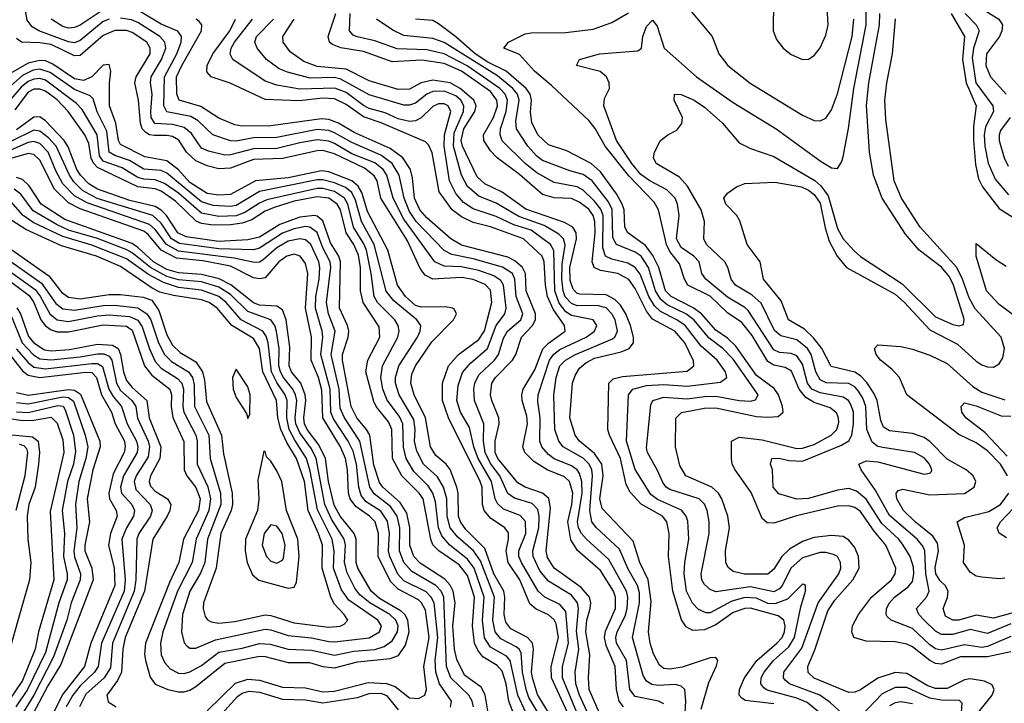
# Model space of a CAD drawing. Header units: inches. Extents: x 990535 to 1117859, y 769386 to 892122.
# Tile 172 of 256: x 1040541 to 1043948, y 854202 to 856568. Entities that reach past the tile are written whole.
import ezdxf

# ---------------------------------------------------------------- set-up
doc = ezdxf.new("R2010")
doc.units = ezdxf.units.IN
doc.header["$MEASUREMENT"] = 0
doc.layers.add('B0845', color=7, linetype='Continuous')

msp = doc.modelspace()

# ---------------------------------------------------------------- linework, layer by layer
at = {"layer": 'B0845', "color": 5}
for points, elevation in [([(1043955.3, 856930), (1043947.2, 856910), (1043900.5, 856859.5), (1043862.6, 856777.4), (1043849.3, 856730), (1043842.8, 856650), (1043849.2, 856629.2), (1043863.9, 856610), (1043928.4, 856570), (1043941.3, 856550), (1043939.5, 856530), (1043931.4, 856510), (1043886, 856450), (1043883.7, 856410), (1043899.5, 856370), (1043954.4, 856310)], 2660), ([(1040850, 856570.2), (1040830, 856561.5), (1040750, 856496.5), (1040730, 856488.6), (1040710, 856491.4), (1040607.1, 856530), (1040584, 856544), (1040566.7, 856566.7), (1040554.8, 856634.8)], 2960), ([(1042830, 856639.5), (1042936.8, 856510), (1042960.5, 856450), (1042990.9, 856410), (1043068.2, 856348.2), (1043250, 856237.5), (1043290, 856219.5), (1043310, 856217.9), (1043330, 856227.1), (1043350, 856256.2), (1043370, 856312.2), (1043421.4, 856510), (1043427.3, 856570)], 2680), ([(1043149.2, 856630), (1043147.8, 856530), (1043159.4, 856499.4), (1043182, 856470), (1043210, 856448.1), (1043250, 856430.6), (1043270, 856432.2), (1043290, 856444.2), (1043310, 856471.4), (1043330, 856514.3), (1043338.3, 856550), (1043335, 856610)], 2720), ([(1040830, 856602.6), (1040750, 856549.7), (1040730, 856541.1), (1040710, 856539.5), (1040690, 856544.9), (1040649.9, 856570)], 2940), ([(1042523.4, 854130), (1042477.9, 854230), (1042464.6, 854270), (1042462.5, 854310), (1042475.9, 854390), (1042467.9, 854452.1), (1042473.8, 854530), (1042471.1, 854550), (1042450, 854576.1), (1042370, 854624.4), (1042340.9, 854660.9), (1042317.3, 854710), (1042316.7, 854730), (1042337.3, 854810), (1042338.5, 854850), (1042333.5, 854873.5), (1042314, 854894), (1042252.4, 854912.4), (1042230, 854928.8), (1042201.8, 854990), (1042170, 855031.7), (1042151.3, 855070), (1042145.4, 855110), (1042147.3, 855170), (1042114.6, 855250), (1042111.7, 855290), (1042115.5, 855310), (1042130, 855339.2), (1042183.6, 855390), (1042197.7, 855410), (1042214.5, 855465.5), (1042229, 855490), (1042275, 855530), (1042281.3, 855550), (1042259.1, 855610), (1042254.6, 855670), (1042246.4, 855690), (1042211.7, 855711.7), (1042110, 855740.9), (1042035.8, 855755.8), (1042009.6, 855769.6), (1041913.1, 855870), (1041890, 855904.2), (1041870.8, 855950), (1041853.3, 856030), (1041829.9, 856070), (1041790, 856099.5), (1041690, 856142.7), (1041630, 856177), (1041610, 856184.5), (1041570, 856188.1), (1041430, 856160.7), (1041350, 856159), (1041290, 856148.4), (1041270, 856149.2), (1041209.5, 856169.5), (1041157.9, 856217.9), (1041133, 856233), (1041049.4, 856249.4), (1041039.7, 856270), (1041042.2, 856370), (1041084.1, 856450), (1041099.9, 856490), (1041100.8, 856510), (1041088, 856528), (1041030, 856553), (1040950, 856601)], 2940), ([(1043970, 854380.8), (1043890, 854362.5), (1043796.4, 854363.6), (1043730, 854337.8), (1043710, 854340), (1043690, 854350.4), (1043630, 854397.8), (1043610, 854407.1), (1043570, 854414.6), (1043470, 854417.7), (1043427.3, 854430), (1043420.7, 854450), (1043422.6, 854470), (1043443.4, 854510), (1043487.8, 854570), (1043557, 854630), (1043570.3, 854650), (1043572, 854670), (1043537.6, 854750), (1043497.5, 854797.5), (1043450, 854865.6), (1043430, 854879.6), (1043410, 854886.2), (1043370, 854884.4), (1043228.6, 854851.4), (1043150, 854825.9), (1043127.1, 854827.1), (1043110, 854841.9), (1043071.4, 854931.4), (1043015.9, 855010), (1043005.9, 855030), (1043003.4, 855050), (1043004.1, 855110), (1043030, 855123.3), (1043110, 855114.4), (1043230, 855084.4), (1043250, 855085.3), (1043290, 855098.1), (1043349, 855130), (1043368, 855150), (1043374.6, 855174.6), (1043374.2, 855190), (1043367.2, 855207.2), (1043344.7, 855224.7), (1043290, 855243.4), (1043260.5, 855260.5), (1043237.9, 855290), (1043211.5, 855351.5), (1043190, 855364.3), (1043150, 855373), (1043130, 855385), (1043075.6, 855475.6), (1043039.9, 855519.9), (1042990, 855554.1), (1042930, 855611.7), (1042852.8, 855650), (1042840.7, 855670), (1042823.7, 855723.7), (1042790, 855766.5), (1042778.9, 855790), (1042751, 855910), (1042736.5, 855936.5), (1042648.1, 856028.1), (1042566.5, 856130), (1042532.1, 856192.1), (1042510, 856218.8), (1042381, 856341), (1042322.1, 856390), (1042270, 856447.9), (1042215.6, 856470), (1042232, 856490), (1042290, 856518.9), (1042310, 856522.7), (1042430, 856523.9), (1042524.7, 856535.3), (1042590, 856558), (1042647.7, 856592.3)], 2680), ([(1043970, 854432.9), (1043890, 854399.2), (1043870, 854395.8), (1043810, 854404.8), (1043730, 854386.2), (1043710, 854390.2), (1043690, 854404.5), (1043630, 854461.1), (1043556.5, 854490), (1043542.9, 854502.9), (1043538.6, 854510), (1043539.9, 854530), (1043549.9, 854550), (1043567.6, 854570), (1043614.9, 854605.1), (1043630, 854624.3), (1043635, 854650), (1043633.1, 854673.1), (1043621.5, 854710), (1043598, 854750), (1043582.8, 854770), (1043524.4, 854824.4), (1043470, 854909.3), (1043436.8, 854936.8), (1043410, 854945.2), (1043370, 854939.6), (1043270, 854911), (1043229.3, 854909.3), (1043167.3, 854927.3), (1043148.5, 854950), (1043145.6, 855010), (1043139.2, 855030), (1043143.7, 855050), (1043169.2, 855050.8), (1043202.6, 855042.6), (1043250, 855040.4), (1043384.9, 855095.1), (1043409.5, 855110.5), (1043420.5, 855130), (1043425.4, 855170), (1043425.6, 855210), (1043416.9, 855236.9), (1043408.2, 855250), (1043390, 855262.3), (1043310, 855276.5), (1043281.9, 855290), (1043267.1, 855310), (1043250, 855376), (1043230, 855404.4), (1043210, 855413), (1043170, 855416.1), (1043150, 855425.9), (1043061.2, 855561.2), (1043050, 855572.1), (1042990, 855607.6), (1042915.2, 855670), (1042901.1, 855690), (1042891.6, 855730), (1042873.1, 855750), (1042830, 855780.1), (1042813.3, 855810), (1042822.9, 855890), (1042817.1, 855930), (1042808.4, 855950), (1042779.6, 855979.6), (1042720.8, 856010), (1042690, 856032.8), (1042658.8, 856070), (1042605.9, 856150), (1042562, 856270), (1042564, 856296), (1042581.7, 856330), (1042580.8, 856350), (1042571.5, 856370), (1042549.3, 856389.3), (1042467.3, 856410), (1042478, 856430), (1042547.3, 856450), (1042679.1, 856460.9), (1042692.8, 856470), (1042697.4, 856510), (1042710, 856544.9), (1042730, 856566.3), (1042746.4, 856546.4), (1042770.2, 856470.2), (1042883.2, 856370), (1043010, 856281.2), (1043158.5, 856190), (1043310, 856080.2), (1043350, 856055.6), (1043370, 856052.7), (1043384.9, 856075.1), (1043390, 856094), (1043408.4, 856191.6), (1043427, 856330), (1043469.7, 856550), (1043470.2, 856610)], 2660), ([(1042518.1, 854050), (1042419, 854290), (1042418.9, 854330), (1042440.3, 854410), (1042430, 854520.2), (1042410, 854544.6), (1042358.4, 854570), (1042334.6, 854590), (1042276.9, 854690), (1042268.1, 854710), (1042267.4, 854730), (1042291.6, 854790), (1042291, 854831), (1042272.1, 854852.1), (1042214.5, 854874.5), (1042193.6, 854893.6), (1042185.8, 854910), (1042173.1, 854970), (1042127, 855050), (1042112.4, 855090), (1042097.1, 855157.1), (1042066.4, 855210), (1042053.4, 855250), (1042057.4, 855302.6), (1042073.2, 855346.8), (1042100.1, 855379.9), (1042159.3, 855430), (1042190, 855509.7), (1042219.6, 855550), (1042223.8, 855570), (1042217.6, 855630), (1042214.4, 855650), (1042205.6, 855665.6), (1042181.5, 855681.5), (1042130, 855700), (1042070, 855712.8), (1042010, 855715.6), (1041977.7, 855730), (1041870, 855877.7), (1041833.5, 855950), (1041811.4, 856030), (1041797.9, 856050), (1041770, 856072.4), (1041690, 856104.5), (1041630, 856140.1), (1041610, 856148.3), (1041570, 856152.2), (1041510, 856142.4), (1041430, 856122), (1041350, 856120.8), (1041270, 856100.7), (1041250, 856099.9), (1041193.6, 856113.6), (1041170, 856123.8), (1041134.8, 856174.8), (1041110, 856195.1), (1041070, 856205.6), (1041008.8, 856208.8), (1040996.1, 856230), (1040994, 856250), (1040999.2, 856310), (1040993.1, 856350), (1040995.1, 856370), (1041031.3, 856430), (1041046.7, 856470), (1041043.3, 856490), (1041025.4, 856510), (1040950, 856558.7), (1040927.6, 856567.6), (1040890, 856573.9)], 2960), ([(1042554.8, 854150), (1042511.8, 854250), (1042509.2, 854290), (1042513, 854370), (1042499.4, 854450), (1042503.4, 854490), (1042514.8, 854530), (1042516.7, 854550), (1042512.1, 854570), (1042483.1, 854603.1), (1042390.5, 854670.5), (1042366.6, 854706.6), (1042362.8, 854730), (1042377.7, 854877.7), (1042371.4, 854911.4), (1042349.3, 854929.3), (1042289.8, 854949.8), (1042264.9, 854964.9), (1042195.3, 855050), (1042186.5, 855070), (1042185.6, 855110), (1042199.7, 855170), (1042198.3, 855190), (1042174.1, 855250), (1042170.2, 855270), (1042175, 855310), (1042187.3, 855330), (1042246.1, 855390), (1042257.9, 855410), (1042276.6, 855470), (1042315.1, 855510), (1042325.8, 855530), (1042325.1, 855550), (1042293, 855630), (1042290.5, 855690), (1042280.6, 855710), (1042254, 855734), (1042230, 855745.9), (1042070, 855787.9), (1042032.7, 855810), (1041950, 855882.1), (1041925, 855910), (1041906.5, 855950), (1041900.5, 856020.5), (1041892.8, 856050), (1041866.5, 856090), (1041822.4, 856122.4), (1041698, 856178), (1041644.1, 856210), (1041610, 856222.8), (1041585.2, 856225.2), (1041410, 856201.3), (1041310, 856199.3), (1041284.8, 856204.8), (1041230, 856227.5), (1041167.7, 856267.7), (1041092.9, 856290), (1041084, 856310), (1041083.6, 856370), (1041101.6, 856410), (1041169.9, 856530), (1041170.7, 856550), (1041161.7, 856561.7), (1041151.8, 856570)], 2920), ([(1042630, 854189.5), (1042614.8, 854210), (1042605.7, 854250), (1042601.4, 854330), (1042570, 854402.6), (1042564.6, 854430), (1042567.8, 854452.2), (1042601.9, 854530), (1042602.3, 854570), (1042595, 854590), (1042550, 854661.3), (1042471.4, 854731.4), (1042447.5, 854767.5), (1042437.2, 854830), (1042451.3, 854890), (1042454.8, 854930), (1042443.2, 854970), (1042426.1, 854986.1), (1042365.6, 855010), (1042319.4, 855039.4), (1042288.2, 855070), (1042281.8, 855090), (1042297.9, 855170), (1042296.1, 855196.1), (1042279.8, 855250), (1042277.9, 855270), (1042283.4, 855290), (1042323.4, 855356.6), (1042351.2, 855428.8), (1042371, 855449), (1042427.9, 855490), (1042426.2, 855510), (1042386.9, 855566.9), (1042367.6, 855610), (1042360.1, 855650), (1042355.1, 855730), (1042348.2, 855750), (1042284, 855810), (1042170, 855851.4), (1042110, 855866), (1042070, 855885.9), (1042037.2, 855910), (1041992.3, 855972.3), (1041967.9, 856107.9), (1041955.2, 856135.2), (1041945.3, 856145.3), (1041791.6, 856211.6), (1041730, 856232.3), (1041670, 856275.3), (1041630, 856294.8), (1041590, 856296.9), (1041507.5, 856287.5), (1041390, 856292.6), (1041268.6, 856348.6), (1041203.2, 856370), (1041188.2, 856388.2), (1041190, 856410), (1041208.8, 856450), (1041267.7, 856530), (1041287.5, 856570)], 2880), ([(1042770, 854200.4), (1042750.8, 854210), (1042670, 854225.6), (1042651.9, 854250), (1042640.1, 854350), (1042606.3, 854410), (1042603.4, 854430), (1042608.6, 854450), (1042636.2, 854503.8), (1042643.3, 854530), (1042645.2, 854570), (1042640.2, 854590), (1042579.7, 854699.7), (1042501.8, 854770), (1042484.4, 854790), (1042474.7, 854810), (1042471.4, 854830), (1042487.4, 854930), (1042486.1, 854970), (1042477.8, 854997.8), (1042469.8, 855009.8), (1042450, 855023.7), (1042390, 855047.9), (1042370, 855063), (1042347.6, 855090), (1042341, 855110), (1042341.5, 855190), (1042333.1, 855246.9), (1042334.9, 855270), (1042374.3, 855390), (1042389, 855411), (1042410, 855427), (1042501.4, 855470), (1042529.9, 855490), (1042538, 855510), (1042525.3, 855530), (1042450, 855545), (1042430, 855557.7), (1042406.9, 855586.9), (1042392.2, 855630), (1042389.2, 855769.2), (1042378, 855790), (1042310, 855839.3), (1042250, 855858.6), (1042190, 855887.3), (1042110, 855913.3), (1042075.9, 855935.9), (1042050, 855966.4), (1042028.1, 856010), (1042009, 856130), (1042011, 856170), (1042032.7, 856250), (1042023.4, 856270), (1042010, 856277.1), (1041990, 856277), (1041970, 856267.3), (1041930, 856229.1), (1041910, 856218.1), (1041890, 856216.3), (1041850, 856225.6), (1041805.6, 856245.6), (1041750, 856260.8), (1041730, 856270.9), (1041670, 856315.9), (1041631.5, 856331.5), (1041510, 856327.8), (1041430, 856341.3), (1041390, 856356), (1041278.3, 856430), (1041269, 856449), (1041273, 856470), (1041284.2, 856490), (1041346.6, 856570)], 2860), ([(1042838.6, 854090), (1042846, 854210), (1042842.1, 854250), (1042830, 854262.1), (1042810, 854266.9), (1042750, 854264), (1042727.8, 854267.8), (1042710, 854278.7), (1042698.1, 854298.1), (1042661.5, 854430), (1042685.4, 854550), (1042685, 854585), (1042678.8, 854610), (1042646, 854666), (1042615.9, 854735.9), (1042536.2, 854810), (1042520.2, 854830), (1042513.7, 854870), (1042522.6, 854990), (1042520.4, 855010), (1042510.9, 855030), (1042490, 855050.2), (1042421.7, 855090), (1042406.7, 855110), (1042392.9, 855150), (1042389.1, 855269.1), (1042396.8, 855330), (1042410.3, 855370), (1042429.7, 855390.3), (1042463.9, 855410), (1042590, 855462), (1042600.3, 855470), (1042609, 855490), (1042600.9, 855530), (1042589.9, 855550), (1042570, 855570.7), (1042539.3, 855579.3), (1042470, 855578.4), (1042450, 855585.4), (1042428.5, 855608.5), (1042420.8, 855630), (1042416.1, 855670), (1042417.7, 855722.3), (1042427.8, 855787.8), (1042422.8, 855810), (1042406.4, 855826.4), (1042355.6, 855855.6), (1042267.5, 855887.5), (1042190, 855932.8), (1042130, 855957.2), (1042090.6, 855990.6), (1042069.8, 856029.8), (1042041.3, 856130), (1042043.7, 856176.3), (1042076.2, 856250), (1042078, 856270), (1042067.1, 856290), (1042050, 856304.7), (1042010, 856321.3), (1041970, 856320), (1041950, 856311), (1041910, 856278.8), (1041890, 856272.3), (1041870, 856272), (1041750, 856308.4), (1041650, 856364), (1041628, 856368), (1041546.4, 856366.4), (1041467, 856387), (1041438.6, 856398.6), (1041395.2, 856430), (1041361.9, 856470), (1041354.6, 856490), (1041360.5, 856510), (1041419.1, 856570)], 2840), ([(1042898.4, 854181.6), (1042925.6, 854274.4), (1042951.8, 854331.8), (1042956.3, 854350), (1042950, 854360.4), (1042930, 854359.9), (1042832.5, 854327.5), (1042790, 854319.9), (1042770, 854322.8), (1042754.1, 854334.1), (1042733.5, 854373.5), (1042721.9, 854410), (1042716, 854450), (1042725.3, 854554.7), (1042715.8, 854630), (1042686.2, 854690), (1042663.3, 854763.3), (1042556.1, 854876.1), (1042548.3, 854910), (1042559.4, 854990), (1042554.9, 855030), (1042530, 855066.5), (1042477.9, 855110), (1042462.8, 855130), (1042444, 855190), (1042454.1, 855310), (1042462.9, 855337.1), (1042478.2, 855361.8), (1042499.6, 855380.4), (1042530, 855396.2), (1042621.4, 855418.6), (1042650.2, 855429.8), (1042664.1, 855450), (1042664.2, 855470), (1042654.7, 855510), (1042638.6, 855550), (1042619.8, 855579.8), (1042600.2, 855600.2), (1042570, 855616.2), (1042478.7, 855618.7), (1042470, 855621.1), (1042455.6, 855635.6), (1042445.8, 855665.8), (1042444.2, 855710), (1042467.2, 855810), (1042465.8, 855830), (1042455.1, 855850), (1042426.2, 855866.2), (1042292.1, 855912.1), (1042210, 855970.9), (1042150, 856000.5), (1042124.1, 856024.1), (1042072.4, 856130), (1042068.6, 856150), (1042077.1, 856190), (1042115.4, 856250), (1042119.8, 856270), (1042112.5, 856290), (1042064.6, 856330), (1042030, 856350.1), (1041970, 856358.8), (1041930, 856350.2), (1041890, 856328.1), (1041850, 856326.9), (1041750, 856356.2), (1041670, 856396.6), (1041570, 856406.1), (1041523.5, 856423.5), (1041477.1, 856457.1), (1041452.3, 856490), (1041451.7, 856510), (1041490.3, 856570)], 2820), ([(1043150, 854200.4), (1043051.6, 854211.6), (1043039.7, 854219.7), (1043030.4, 854230), (1043031, 854250), (1043048.2, 854290), (1043091.1, 854350), (1043161.1, 854410), (1043178.5, 854430), (1043187.3, 854450), (1043189.7, 854469.7), (1043184.6, 854490), (1043165.3, 854505.3), (1043070, 854531.3), (1043050, 854530.4), (1043010, 854516.6), (1042950, 854474.3), (1042910, 854456.9), (1042870, 854453.8), (1042846.5, 854466.5), (1042830.7, 854490.7), (1042800.9, 854590), (1042785.8, 854710), (1042788.2, 854790), (1042779.5, 854830), (1042764.8, 854850), (1042691.4, 854891.4), (1042653.4, 854933.4), (1042639.4, 854959.4), (1042619.8, 855050), (1042581.3, 855130), (1042576.4, 855150), (1042579, 855310), (1042594.5, 855325.5), (1042626.5, 855333.5), (1042850, 855351.9), (1042873.3, 855370), (1042871.9, 855388.1), (1042841.9, 855450), (1042807.2, 855490), (1042730, 855531.6), (1042710, 855558.9), (1042670, 855637.6), (1042648.7, 855668.7), (1042610, 855689.5), (1042550, 855700), (1042528.9, 855710), (1042521.2, 855730), (1042531.9, 855830), (1042531.1, 855870), (1042524.9, 855890), (1042510, 855911.9), (1042477.2, 855937.2), (1042450, 855949.7), (1042390, 855952.1), (1042350, 855963.1), (1042270, 856032.1), (1042193.1, 856090), (1042170, 856114.9), (1042147.3, 856150), (1042145.3, 856170), (1042180.4, 856230), (1042193.7, 856270), (1042191.5, 856290), (1042170, 856319.3), (1042069.7, 856389.7), (1042010, 856416.1), (1041931.7, 856428.3), (1041830, 856422.5), (1041730, 856458.2), (1041651.4, 856471.4), (1041622.7, 856482.7), (1041613, 856490), (1041608.5, 856510), (1041634.1, 856590)], 2780), ([(1043330.8, 854150.8), (1043265.4, 854205.4), (1043230, 854220.2), (1043127.5, 854247.5), (1043115.5, 854255.5), (1043105.5, 854270), (1043106.7, 854290), (1043117.3, 854310), (1043149.3, 854350), (1043202.5, 854397.5), (1043222.1, 854430), (1043244, 854536), (1043260.2, 854590), (1043259.6, 854610), (1043253.8, 854613.8), (1043250, 854614.2), (1043197, 854563), (1043153.9, 854546.1), (1043130, 854547.7), (1043090, 854565.7), (1043050, 854568.5), (1043004.4, 854555.6), (1042930, 854515.8), (1042915.6, 854515.6), (1042890, 854526.7), (1042869.1, 854549.1), (1042848.2, 854590), (1042839.8, 854650), (1042841.7, 854690), (1042856.2, 854770), (1042853.1, 854833.1), (1042847.4, 854850), (1042831, 854871), (1042748.1, 854908.1), (1042725.1, 854925.1), (1042670.9, 855010.9), (1042640.1, 855110), (1042647.6, 855270), (1042662, 855290), (1042710, 855302.2), (1042770, 855305.1), (1042850, 855299.6), (1042966.1, 855313.9), (1042987.3, 855330), (1042982.8, 855350), (1042953.8, 855390), (1042898.7, 855438.7), (1042844, 855510), (1042814.5, 855530), (1042757.9, 855557.9), (1042737.6, 855577.6), (1042717.7, 855610), (1042687.2, 855687.2), (1042670, 855711.1), (1042645.6, 855725.6), (1042590, 855739), (1042567.3, 855750), (1042558.1, 855778.1), (1042559.8, 855890), (1042552, 855912), (1042530, 855940.5), (1042490, 855978.2), (1042470, 855989.2), (1042390, 856004.9), (1042330, 856037.7), (1042289.9, 856070), (1042210, 856149.4), (1042202.8, 856170), (1042204.3, 856190), (1042224.6, 856250), (1042229.2, 856290), (1042220.5, 856310), (1042202.4, 856330), (1042088.6, 856408.6), (1042010, 856450), (1041950, 856464.2), (1041847.4, 856467.4), (1041770, 856495.4), (1041708.5, 856508.5), (1041695.2, 856515.2), (1041681.9, 856530), (1041684.6, 856590)], 2760), ([(1043390, 854163.2), (1043345.4, 854205.4), (1043309.9, 854230), (1043204.1, 854270), (1043190, 854282.1), (1043183.8, 854290), (1043184.6, 854310), (1043247.5, 854392.5), (1043303.5, 854550), (1043375.5, 854650), (1043382.6, 854670), (1043381.2, 854690), (1043370, 854709.8), (1043357.1, 854717.1), (1043330, 854724.4), (1043310, 854724.3), (1043250, 854705.3), (1043210, 854671.6), (1043179.1, 854610), (1043170, 854598.4), (1043150, 854587.8), (1043070, 854605.4), (1042950, 854588.4), (1042930, 854596.2), (1042910, 854613.3), (1042901.3, 854630), (1042898.5, 854650), (1042927, 854790), (1042927, 854830), (1042919.9, 854870), (1042910.9, 854890.9), (1042891.6, 854910), (1042790, 854942.6), (1042777.8, 854950), (1042766, 854966), (1042748.1, 855008.1), (1042713.1, 855070), (1042710, 855086.6), (1042725.2, 855234.8), (1042731.5, 855250), (1042770, 855261.4), (1042850, 855256), (1042910, 855264.6), (1042950, 855265.3), (1043030, 855250.1), (1043070, 855248), (1043087.3, 855252.7), (1043096.6, 855270), (1043010, 855393.1), (1042974.1, 855430), (1042926.5, 855466.5), (1042873, 855530), (1042845.2, 855550), (1042781.7, 855581.7), (1042759.6, 855599.6), (1042740.7, 855630), (1042717.1, 855710), (1042690.7, 855750), (1042670, 855763.1), (1042605.3, 855790), (1042593.3, 855813.3), (1042591, 855911), (1042578.3, 855938.3), (1042522.2, 856010), (1042490, 856033), (1042444.6, 856044.6), (1042350, 856081.4), (1042330, 856095.4), (1042299.5, 856130), (1042259.9, 856190), (1042257.2, 856217.2), (1042268.7, 856290), (1042262.8, 856310), (1042247.5, 856330), (1042193.8, 856373.8), (1042010, 856489.8), (1041970, 856502.9), (1041870, 856513.8), (1041831.8, 856531.8), (1041774.8, 856570)], 2740), ([(1043841.7, 854150), (1043906.1, 854230), (1043913.2, 854250), (1043906.2, 854266.2), (1043879.1, 854279.1), (1043830, 854287), (1043810, 854283.5), (1043750, 854253.7), (1043710, 854253.4), (1043683.1, 854263.1), (1043610, 854305.3), (1043570, 854308.4), (1043510.3, 854289.7), (1043450, 854249), (1043430, 854240.4), (1043410, 854239.9), (1043290, 854289.7), (1043269, 854309), (1043267.6, 854330), (1043292.2, 854387.8), (1043337.6, 854522.4), (1043361.1, 854558.9), (1043424.1, 854630), (1043445.2, 854670), (1043443, 854710), (1043430, 854741.2), (1043410, 854767.1), (1043390, 854779.1), (1043350, 854783), (1043290, 854775.6), (1043250, 854762.3), (1043204.7, 854735.3), (1043178.2, 854710), (1043150, 854666.2), (1043130, 854649.6), (1043048.6, 854648.6), (1043010, 854658), (1042992.6, 854672.6), (1042983.7, 854690), (1042983, 854730), (1042996.8, 854810), (1042990.6, 854850), (1042970.8, 854910), (1042958.3, 854930), (1042936.1, 854950), (1042845.8, 854990), (1042824.8, 855024.8), (1042809.9, 855090), (1042810.8, 855189.2), (1042830.9, 855209.1), (1042910, 855223.9), (1042950, 855225.3), (1043090, 855195.3), (1043130, 855192), (1043165.1, 855194.9), (1043182.6, 855210), (1043180.7, 855230), (1043166.8, 855270), (1043151.4, 855291.4), (1043090, 855336.6), (1043018.5, 855438.5), (1042990, 855466), (1042950, 855493.4), (1042899.8, 855550), (1042870.8, 855570.8), (1042794.7, 855610), (1042775, 855630), (1042751.8, 855710), (1042731.9, 855751.9), (1042706.3, 855786.3), (1042645.2, 855830), (1042634.9, 855850), (1042631.8, 855910), (1042626, 855930), (1042605.7, 855965.7), (1042550, 856042), (1042517.6, 856070), (1042434.1, 856114.1), (1042370, 856134.9), (1042333.8, 856170), (1042313, 856213), (1042308.2, 856248.2), (1042311.2, 856290), (1042306.7, 856310), (1042293.1, 856330), (1042223.5, 856390), (1042161, 856421), (1042117.2, 856450), (1042050, 856509.5), (1041990, 856554.3), (1041970, 856565.1), (1041910.6, 856570.6)], 2720), ([(1043970, 854477.5), (1043890, 854443.5), (1043830, 854457.2), (1043770, 854440.5), (1043730, 854440.1), (1043710, 854451.7), (1043670.3, 854490), (1043652.1, 854510), (1043643.9, 854530), (1043678.1, 854570), (1043688.1, 854590), (1043676.3, 854650), (1043672.2, 854730), (1043666.1, 854746.1), (1043646.6, 854770), (1043550, 854852), (1043501.2, 854941.2), (1043452.8, 855010), (1043444.7, 855030), (1043470, 855041.3), (1043510, 855037.8), (1043670, 854995.1), (1043690, 854998.3), (1043695.5, 855004.5), (1043697.3, 855010), (1043689.1, 855030), (1043670, 855051.9), (1043636.9, 855070), (1043527.1, 855087.1), (1043510, 855091.6), (1043490, 855105.7), (1043472.3, 855150), (1043468.4, 855230), (1043458.2, 855258.2), (1043442.9, 855282.9), (1043430, 855297.3), (1043410, 855309.1), (1043331.3, 855311.3), (1043310, 855321.6), (1043295, 855350), (1043279.8, 855410), (1043267, 855430), (1043230, 855460.1), (1043174.4, 855474.4), (1043152.6, 855492.6), (1043106.8, 855586.8), (1043075, 855615), (1043017.7, 855650), (1043003.1, 855670), (1042991.6, 855710), (1042980.4, 855730), (1042917.5, 855790), (1042907.9, 855810), (1042909.9, 855870), (1042898.4, 855910), (1042851.7, 855991.6), (1042823.3, 856023.3), (1042743.5, 856070), (1042734.2, 856090), (1042737.3, 856110), (1042758.3, 856150), (1042783.6, 856170), (1042814.2, 856185.8), (1042831.4, 856208.6), (1042834, 856230), (1042805.3, 856290), (1042806.6, 856310), (1042830, 856309.2), (1042874.1, 856290), (1042910, 856265.7), (1042972.4, 856210), (1043030, 856142.6), (1043070, 856122.7), (1043150, 856094.3), (1043291.9, 856011.9), (1043313.3, 855993.3), (1043338.2, 855958.2), (1043370, 855845.9), (1043390, 855810.1), (1043427.7, 855767.7), (1043450, 855748.6), (1043594.6, 855654.6), (1043710, 855539.4), (1043770, 855513), (1043791.3, 855508.7), (1043806.2, 855513.8), (1043808.3, 855531.7), (1043771.4, 855650), (1043757.9, 855677.9), (1043730, 855711.4), (1043653.7, 855770), (1043605.5, 855825.5), (1043525.6, 855950), (1043495.1, 856030), (1043480.8, 856110), (1043471.4, 856271.4), (1043478.4, 856350), (1043515.9, 856550), (1043516.9, 856590)], 2640), ([(1044062, 854538), (1043910, 854497), (1043850, 854506.9), (1043790, 854490), (1043770, 854489.4), (1043744.3, 854504.3), (1043735.9, 854530), (1043751.3, 854568.7), (1043753.9, 854590), (1043743.6, 854610), (1043726.2, 854626.2), (1043711.2, 854650), (1043708.1, 854671.9), (1043719.7, 854730), (1043716.7, 854756.8), (1043700.7, 854780.7), (1043639, 854830), (1043598.6, 854870), (1043575.3, 854910), (1043573.4, 854930), (1043581.3, 854938.7), (1043597, 854943), (1043690, 854923.2), (1043810, 854928.7), (1043843.7, 854950), (1043848.9, 854970), (1043839.9, 854990), (1043816.2, 855010), (1043750, 855047.7), (1043690, 855108.4), (1043670, 855121.7), (1043630, 855136.2), (1043550, 855145.3), (1043530, 855158.5), (1043520.5, 855180.5), (1043507.4, 855250), (1043496.2, 855276.2), (1043472.1, 855312.1), (1043450, 855335.3), (1043430, 855348.6), (1043348.1, 855368.1), (1043316.9, 855430), (1043287.6, 855467.6), (1043256.9, 855496.9), (1043201.2, 855530), (1043175.7, 855595.7), (1043114.2, 855670), (1043102.5, 855730), (1043057.4, 855790), (1043032.6, 855872.6), (1043022.2, 855890), (1042984.6, 855930), (1042976.9, 855950), (1042990, 855968.4), (1043020.9, 855990), (1043050, 856000.8), (1043154, 856006), (1043245.7, 855990), (1043270, 855978.8), (1043290, 855963.8), (1043310, 855933.2), (1043327.5, 855847.5), (1043341.9, 855801.9), (1043369.5, 855749.5), (1043401.7, 855710), (1043570, 855618.5), (1043602.1, 855590), (1043690, 855494.5), (1043785.7, 855445.7), (1043850, 855386.9), (1043870, 855373.8), (1043890, 855366.3), (1043910, 855365.7), (1043930, 855376.9), (1043942.1, 855397.9), (1043948, 855430), (1043937.4, 855470), (1043847.4, 855567.4), (1043825.7, 855605.7), (1043803.5, 855670), (1043783.9, 855710), (1043656.8, 855850), (1043592.3, 855950), (1043566.1, 856010), (1043537.4, 856222.6), (1043533.9, 856290), (1043540.8, 856350), (1043561.3, 856450), (1043571.5, 856571.5)], 2620), ([(1043763.7, 856590), (1043810.3, 856510), (1043802.9, 856430), (1043815.4, 856350), (1043850.3, 856270), (1043841.5, 856198.5), (1043841.4, 856150), (1043847.5, 856067.5), (1043858, 856018), (1043872.3, 855990), (1043930, 855915.2), (1044018.5, 855858.5)], 2620), ([(1043812.3, 856590), (1043850.5, 856550), (1043861.3, 856530), (1043841.3, 856470), (1043836.2, 856436.2), (1043849.3, 856350), (1043908.3, 856270), (1043910.4, 856250), (1043882.9, 856197.1), (1043877.9, 856170), (1043880.6, 856130), (1043892.1, 856072.1), (1043915.9, 856015.9), (1043962.6, 855962.6)], 2640), ([(1042435.8, 854170), (1042380.8, 854290), (1042379.5, 854330), (1042405.1, 854430), (1042396.8, 854476.8), (1042390, 854491), (1042370, 854508.7), (1042328.2, 854528.2), (1042306.1, 854546.1), (1042271.9, 854630), (1042231.2, 854690), (1042224.5, 854730), (1042232.3, 854770), (1042231.7, 854791.7), (1042219.9, 854810), (1042170, 854843), (1042147.8, 854870), (1042142.1, 854890), (1042140.8, 854950), (1042134, 854970), (1042025, 855190), (1042004.3, 855250), (1042004.1, 855310), (1042024.9, 855370), (1042059.2, 855410), (1042130, 855461.9), (1042149.1, 855490.9), (1042174.4, 855590), (1042170, 855631.6), (1042151.6, 855651.6), (1042110, 855669.1), (1042070, 855675.7), (1041970.7, 855670.7), (1041944, 855684), (1041926.8, 855706.8), (1041882.5, 855802.5), (1041790, 855950), (1041778, 856010), (1041767.8, 856027.8), (1041734.2, 856054.2), (1041630, 856103.8), (1041590, 856115.4), (1041570, 856114.8), (1041450, 856087.5), (1041350, 856083.8), (1041270, 856054.9), (1041230, 856052.4), (1041190, 856062.6), (1041150, 856079.5), (1041117.5, 856110), (1041091.1, 856151.1), (1041070, 856163.6), (1041050, 856167.7), (1041006.9, 856166.9), (1040990, 856169.6), (1040977.3, 856177.3), (1040965, 856190), (1040958.7, 856210), (1040951.9, 856290), (1040939, 856350), (1040943.9, 856370), (1040992, 856450), (1040992.7, 856470), (1040981.2, 856490), (1040930, 856524), (1040910, 856530.6), (1040870, 856531.1), (1040830, 856513.2), (1040750, 856444.5), (1040730, 856442.8), (1040650, 856482.2), (1040610, 856488.5), (1040547.2, 856490), (1040530, 856502.6)], 2980), ([(1042371.1, 854170), (1042332.3, 854232.3), (1042314.9, 854290), (1042312.2, 854310), (1042318.7, 854390), (1042315.1, 854410), (1042298.4, 854430), (1042240.5, 854460.5), (1042223.2, 854483.2), (1042216.9, 854510), (1042219.4, 854570), (1042215.4, 854590), (1042181.1, 854650), (1042150, 854737.9), (1042084.3, 854804.3), (1042065.8, 854830), (1042058.9, 854850), (1042058.3, 854930), (1042052.8, 854950), (1042030, 855011.3), (1042016.4, 855030), (1041980.2, 855060.2), (1041961.8, 855090), (1041944.7, 855190), (1041906, 855270), (1041894.7, 855310), (1041898.1, 855341.9), (1041910.5, 855370), (1041966.9, 855453.1), (1042041.4, 855530), (1042051.9, 855550), (1042044.9, 855564.9), (1042038.9, 855570), (1042014.3, 855574.3), (1041930, 855573.4), (1041910, 855579.5), (1041875.4, 855610), (1041848.5, 855650), (1041815, 855770), (1041744.1, 855904.1), (1041724.5, 855970), (1041712.1, 855992.1), (1041690, 856010.1), (1041610, 856042.1), (1041585.3, 856045.3), (1041470, 856020.6), (1041356.3, 856010), (1041270, 855963.7), (1041230, 855961.3), (1041190, 855967), (1041130, 856004.6), (1041090, 856049.1), (1041050, 856079.8), (1040973.4, 856093.4), (1040890, 856136.3), (1040882.8, 856150), (1040873.9, 856210), (1040851.5, 856270), (1040851.1, 856348.9), (1040856, 856390), (1040850, 856413.1), (1040830, 856411), (1040789.9, 856370.1), (1040761.9, 856358.1), (1040730, 856363.1), (1040654.9, 856414.9), (1040630, 856425.6), (1040610, 856427.4), (1040570, 856418), (1040510, 856383)], 3020), ([(1042333.2, 854170), (1042302.3, 854222.3), (1042292.7, 854250), (1042280.2, 854310), (1042276.4, 854376.4), (1042269.4, 854389.4), (1042258.1, 854398.1), (1042205.5, 854425.5), (1042186.4, 854450), (1042177.7, 854490), (1042183.8, 854570), (1042135.4, 854695.4), (1042110.7, 854730), (1042056.7, 854776.7), (1042030.2, 854810), (1042019.8, 854850), (1042018.3, 854910), (1042006.7, 854950), (1041986.5, 854986.5), (1041938, 855030), (1041915, 855075), (1041906.6, 855110), (1041909, 855150), (1041904.3, 855184.3), (1041853.8, 855270), (1041841.6, 855310), (1041840.7, 855330), (1041852.5, 855370), (1041916.8, 855470), (1041925.9, 855490), (1041928.3, 855510), (1041915, 855530), (1041835, 855595), (1041808.7, 855628.7), (1041767.7, 855790), (1041723.9, 855870), (1041703.1, 855943.1), (1041690, 855970), (1041668, 855988), (1041630, 856003.9), (1041590, 856014.5), (1041570, 856013.6), (1041370, 855974), (1041290, 855925.5), (1041270, 855921.8), (1041210, 855924.9), (1041170, 855937.4), (1041050, 856037.4), (1041030, 856046.7), (1040970, 856051.2), (1040921.1, 856081.1), (1040870, 856097.8), (1040850.2, 856110), (1040842.4, 856182.4), (1040809.3, 856249.3), (1040794.8, 856294.8), (1040784.4, 856304.4), (1040730, 856326.1), (1040645.6, 856385.6), (1040610, 856396.8), (1040586.9, 856393.1), (1040550, 856374.8), (1040510, 856339.4)], 3040), ([(1042292, 854170), (1042264, 854230), (1042237.9, 854350), (1042225.1, 854365.1), (1042170, 854396.5), (1042149.2, 854429.2), (1042142.1, 854490), (1042148.3, 854570), (1042113, 854670), (1042090, 854701.3), (1042028.7, 854750), (1042001.5, 854781.5), (1041990, 854810), (1041979.2, 854899.2), (1041970.4, 854930), (1041954.4, 854954.4), (1041904, 855004), (1041878.3, 855050), (1041869.2, 855089.2), (1041866.4, 855170), (1041854.5, 855194.5), (1041811.9, 855251.9), (1041797.6, 855290), (1041790.2, 855330), (1041796.1, 855370), (1041849.6, 855470), (1041853.8, 855490), (1041850.7, 855510), (1041838.8, 855530), (1041779.4, 855590), (1041767.6, 855610), (1041757.4, 855690), (1041740.3, 855770), (1041732, 855792), (1041695.5, 855850), (1041676.5, 855930), (1041665.2, 855950), (1041630, 855973.8), (1041590, 855984.5), (1041570, 855984.2), (1041395.8, 855944.2), (1041370, 855933.4), (1041319.5, 855900.5), (1041290, 855889.7), (1041230, 855887.3), (1041170, 855898.2), (1041090, 855967.3), (1041041.4, 856001.4), (1041010, 856014), (1040970, 856016.6), (1040950, 856022.4), (1040895.8, 856055.8), (1040830, 856078.6), (1040817, 856097), (1040808.7, 856170), (1040757, 856257), (1040737.8, 856277.8), (1040630, 856359), (1040610, 856364.5), (1040590, 856362.7), (1040570, 856354.1), (1040545.7, 856334.3), (1040510, 856292.9)], 3060), ([(1042255.8, 854150), (1042233.6, 854210), (1042223.9, 854270), (1042210, 854313.1), (1042193.2, 854333.2), (1042143.4, 854363.4), (1042125.6, 854385.6), (1042114.2, 854410), (1042107.7, 854470), (1042114.9, 854570), (1042090, 854644.3), (1042061.2, 854681.2), (1041990.6, 854730), (1041970.8, 854750.8), (1041963, 854770), (1041936.6, 854910), (1041923.5, 854930), (1041863.4, 854990), (1041830.7, 855050), (1041828.7, 855150), (1041816.9, 855176.9), (1041774.3, 855230), (1041766.4, 855246.4), (1041737.9, 855350), (1041745.9, 855390), (1041787, 855470), (1041785, 855505), (1041729.3, 855590), (1041720.5, 855630), (1041719.7, 855710), (1041713, 855753), (1041697.4, 855790), (1041670, 855830), (1041650.8, 855910), (1041639.3, 855930), (1041610, 855950.1), (1041570, 855955.3), (1041490, 855939.8), (1041421.4, 855918.6), (1041390, 855905), (1041343.9, 855876.1), (1041310, 855863.9), (1041270, 855857.7), (1041210, 855856.7), (1041170, 855863), (1041151, 855871), (1041080, 855940), (1041030, 855974.4), (1041010, 855982.3), (1040950, 855990.3), (1040810, 856056.6), (1040796.7, 856070), (1040788, 856088), (1040779.4, 856139.4), (1040765.6, 856170), (1040708.9, 856250), (1040670, 856290.6), (1040630, 856320.6), (1040610, 856328.2), (1040590, 856327.4), (1040570, 856317.2), (1040523.4, 856256.6)], 3080), ([(1042164.6, 854155.4), (1042151, 854231), (1042137.6, 854257.6), (1042080, 854300), (1042053.4, 854353.4), (1042045.4, 854390), (1042039.7, 854470), (1042047, 854550), (1042041.1, 854590), (1042030.7, 854610.7), (1042012, 854632), (1041927, 854687), (1041904.6, 854710), (1041890.9, 854750), (1041891, 854810), (1041879.8, 854859.8), (1041856.8, 854896.8), (1041797.6, 854950), (1041786, 854966.1), (1041766.6, 855026.6), (1041752, 855130), (1041741.3, 855150), (1041707.2, 855190), (1041688.1, 855230), (1041657.2, 855390), (1041658.1, 855410), (1041677.9, 855470), (1041679.6, 855490), (1041674.8, 855510), (1041646.8, 855570), (1041651.2, 855730), (1041645.2, 855750), (1041616.3, 855796.3), (1041590, 855872.1), (1041570, 855888), (1041560.4, 855890), (1041510, 855885.1), (1041440.6, 855859.4), (1041370, 855815.9), (1041330, 855806.1), (1041230, 855801.1), (1041116.7, 855816.7), (1041088, 855830), (1041049.2, 855890), (1041030, 855909.3), (1041010, 855921.5), (1040922.2, 855942.2), (1040810, 855981.2), (1040779.9, 855999.9), (1040751, 856030), (1040738.5, 856050), (1040708.7, 856128.7), (1040694.8, 856150), (1040630, 856218), (1040610, 856232), (1040590, 856230.5), (1040530, 856187.2)], 3120), ([(1043967.8, 856230), (1043935, 856185), (1043929.5, 856170), (1043930.1, 856150), (1043946.8, 856090), (1043961, 856061)], 2660), ([(1042111.5, 854190), (1042106.8, 854210), (1042095, 854230), (1042032.3, 854290), (1042017.3, 854330), (1042008.5, 854570), (1041999, 854590), (1041980.2, 854610), (1041897.9, 854657.9), (1041869.7, 854689.7), (1041854.8, 854730), (1041856.2, 854810), (1041847, 854850), (1041823.7, 854883.7), (1041766.9, 854926.9), (1041751.9, 854950), (1041718, 855110), (1041665, 855190), (1041650, 855223.7), (1041646.1, 855290), (1041618.8, 855410), (1041632.3, 855490), (1041608.9, 855550), (1041601.9, 855590), (1041617.9, 855710), (1041614.7, 855730), (1041590, 855778.4), (1041570, 855832), (1041544.4, 855850), (1041530, 855852.1), (1041490, 855844.8), (1041450, 855829.4), (1041370, 855777.3), (1041350, 855772.1), (1041230, 855774.7), (1041094.1, 855794.1), (1041066, 855810), (1041030, 855864.5), (1041001.8, 855890), (1040809.2, 855949.2), (1040757.6, 855977.6), (1040727.5, 856007.5), (1040712.5, 856030), (1040667.5, 856130), (1040639.9, 856159.9), (1040610, 856182.6), (1040590, 856185.6), (1040510, 856146.3)], 3140), ([(1042031.2, 854188.8), (1042034.9, 854210), (1041993.7, 854270), (1041980.3, 854310), (1041977.8, 854350), (1041987.2, 854430), (1041974.8, 854550), (1041965, 854570), (1041947.6, 854587.6), (1041870, 854625.6), (1041849.2, 854649.2), (1041821, 854710), (1041816.9, 854730), (1041820.2, 854790), (1041813.1, 854833.1), (1041790, 854867), (1041739.9, 854899.9), (1041721.9, 854921.9), (1041714, 854950), (1041706.2, 855030), (1041694.4, 855074.4), (1041677.8, 855110), (1041626.8, 855186.8), (1041617.7, 855210), (1041615.6, 855290), (1041582.6, 855410), (1041589.7, 855469.7), (1041587.6, 855490), (1041564.8, 855570), (1041565.3, 855610), (1041577.2, 855670), (1041579.8, 855710), (1041575.8, 855730), (1041548, 855790), (1041530, 855806), (1041510, 855809.7), (1041470, 855801.4), (1041430, 855779.1), (1041383.4, 855736.6), (1041370, 855728.8), (1041352.4, 855727.6), (1041283.1, 855743.1), (1041090, 855767.3), (1041048.3, 855790), (1041010, 855841.8), (1040990, 855859.9), (1040774.1, 855934.1), (1040730, 855959.1), (1040690, 855999.8), (1040665.5, 856045.5), (1040638.8, 856110), (1040610, 856140.1), (1040590, 856146.3), (1040570, 856143.2), (1040510, 856116.2)], 3160), ([(1041190, 854176.4), (1041287.6, 854272.4), (1041330, 854285.7), (1041370, 854282.5), (1041450, 854257.8), (1041530, 854255.2), (1041590, 854242), (1041630, 854244.5), (1041746.3, 854273.7), (1041810, 854270.5), (1041840.2, 854260.2), (1041890, 854221), (1041921.2, 854218.8), (1041943, 854230), (1041948, 854250), (1041939.3, 854330), (1041957.8, 854430), (1041944.5, 854524.5), (1041931.3, 854550), (1041920.4, 854560.4), (1041850, 854596.8), (1041823.3, 854623.3), (1041781.3, 854710), (1041782.2, 854790), (1041770.9, 854830), (1041751.7, 854850), (1041703.9, 854883.9), (1041684, 854910), (1041678.3, 854930), (1041675, 855010), (1041668, 855050), (1041650.3, 855090), (1041589.8, 855190), (1041586.3, 855286.3), (1041574.7, 855330), (1041549.6, 855390), (1041550, 855470), (1041529.5, 855570), (1041537.7, 855690), (1041530, 855724), (1041511.7, 855750), (1041490, 855756.5), (1041465, 855750), (1041437.6, 855730), (1041390, 855675.3), (1041370, 855671), (1041350, 855675.2), (1041270, 855715.2), (1041174.2, 855734.2), (1041083.2, 855743.2), (1041030.8, 855770.8), (1040985, 855825), (1040970, 855836.6), (1040750, 855913.6), (1040710, 855934.6), (1040661.3, 855981.3), (1040610, 856081.7), (1040590, 856101.8), (1040570, 856105.4), (1040510, 856087.6)], 3180), ([(1040470.3, 855690.3), (1040573.2, 855613.2), (1040589.7, 855589.7), (1040614.3, 855530), (1040630, 855508.5), (1040650, 855494.9), (1040670, 855488.4), (1040710, 855487.9), (1040830, 855512.6), (1040910, 855507.5), (1040930, 855494.1), (1040972.6, 855370), (1040998.4, 855338.4), (1041060.3, 855290), (1041066.2, 855270), (1041064.3, 855230), (1041071.1, 855191.1), (1041108.7, 855108.7), (1041110.1, 855010), (1041118.6, 854990), (1041150, 854949.3), (1041164.7, 854910), (1041159.8, 854870), (1041107.3, 854770), (1041091.7, 854690), (1041059.5, 854620.5), (1040976.4, 854410), (1040972.3, 854372.3), (1040976, 854350), (1040992.2, 854292.2), (1041009, 854269), (1041053.4, 854250), (1041090, 854241.4), (1041110, 854241.4), (1041130, 854247.4), (1041150, 854260.4), (1041250, 854341.5), (1041370, 854364.8), (1041390, 854363.7), (1041470, 854343.6), (1041543.4, 854343.4), (1041590, 854329.8), (1041630, 854325), (1041710, 854345.2), (1041823, 854357), (1041852, 854368), (1041876.1, 854403.9), (1041888.3, 854450), (1041884.3, 854490), (1041873.4, 854510), (1041861.1, 854521.1), (1041785.5, 854565.5), (1041757.1, 854590), (1041710.8, 854670), (1041704.9, 854690), (1041705, 854770), (1041698.5, 854790), (1041650, 854849.7), (1041628.4, 854888.4), (1041609, 854970), (1041598.9, 855050), (1041576.3, 855096.3), (1041535.6, 855150), (1041526.2, 855170), (1041524.1, 855190), (1041531.2, 855250), (1041528.3, 855270), (1041513.5, 855310), (1041481.1, 855350), (1041472.6, 855370), (1041474.9, 855434.9), (1041463.2, 855530), (1041450, 855563.7), (1041430, 855576.8), (1041370, 855580.5), (1041350, 855588.1), (1041271, 855651), (1041230.9, 855670.9), (1041170, 855686.1), (1041090, 855692.4), (1041050, 855704.1), (1041003.5, 855730), (1040950, 855780.3), (1040930, 855793.1), (1040696.5, 855876.5), (1040615, 855930), (1040573, 855993), (1040550, 856015.1), (1040530, 856022.4)], 3220), ([(1040430, 855751.3), (1040594.1, 855634.1), (1040611.4, 855611.4), (1040644.8, 855550), (1040670, 855529.4), (1040710, 855523.8), (1040810, 855543.5), (1040850, 855546.5), (1040920.9, 855540.9), (1040950, 855528), (1040965, 855505), (1040990, 855428.6), (1041010, 855385.5), (1041030, 855362.7), (1041086.7, 855326.7), (1041101.2, 855310), (1041107.3, 855290), (1041105.3, 855230), (1041108.8, 855210), (1041149.8, 855130), (1041154.5, 855110), (1041155.1, 855030), (1041191.7, 854951.7), (1041200.8, 854910), (1041195.4, 854870), (1041151, 854770), (1041138, 854690), (1041086.6, 854590), (1041036, 854450), (1041028.3, 854410), (1041030.8, 854370), (1041042.8, 854342.8), (1041061.8, 854321.8), (1041090, 854307.1), (1041110, 854305.5), (1041130, 854310.7), (1041170, 854333.4), (1041230, 854379.2), (1041310, 854393.1), (1041370, 854408.9), (1041407, 854407), (1041470, 854389.1), (1041550, 854385.7), (1041630, 854368.7), (1041697.3, 854382.7), (1041770, 854388.2), (1041801.6, 854398.4), (1041830, 854418.1), (1041848, 854450), (1041850, 854470), (1041842.8, 854490), (1041821.9, 854510), (1041751.9, 854550), (1041717.8, 854577.8), (1041700.6, 854600.6), (1041674.2, 854654.2), (1041664.6, 854690), (1041667.6, 854750), (1041663.1, 854770), (1041619.9, 854839.9), (1041596.9, 854890), (1041566.7, 855050), (1041550, 855082.4), (1041510, 855138.3), (1041496.5, 855170), (1041494.1, 855190), (1041499.4, 855250), (1041495.1, 855270), (1041486, 855290), (1041453.2, 855330), (1041442.8, 855350), (1041437.9, 855370), (1041438.3, 855430), (1041429.1, 855489.1), (1041423.8, 855510), (1041410, 855528.9), (1041330, 855558.6), (1041270, 855617.5), (1041230, 855642.9), (1041170, 855660.5), (1041090, 855667.8), (1041050, 855679.3), (1040992.8, 855710), (1040930, 855761.7), (1040911.5, 855771.5), (1040810, 855810.7), (1040710, 855840.1), (1040670, 855857.7), (1040587.2, 855907.2), (1040544.3, 855964.3), (1040521.6, 855981.6)], 3240), ([(1040430, 855787.2), (1040616.4, 855656.4), (1040665.7, 855585.7), (1040690, 855567.1), (1040730, 855562.7), (1040830, 855579.6), (1040870, 855580.7), (1040950, 855570.8), (1040981.1, 855550), (1040994.2, 855530), (1041020.5, 855450), (1041041.8, 855410), (1041065.7, 855385.7), (1041124.3, 855350), (1041138.3, 855330), (1041144.3, 855304.3), (1041146.1, 855230), (1041195.4, 855130), (1041199.6, 855050), (1041235.7, 854930), (1041237.2, 854890), (1041190.6, 854770.6), (1041181.5, 854690), (1041166.7, 854653.2), (1041129.8, 854590), (1041103.9, 854510), (1041100.7, 854450), (1041110, 854411.7), (1041120.1, 854400.1), (1041130, 854392.9), (1041150, 854393.1), (1041218.2, 854421.8), (1041390, 854458.3), (1041410, 854456.2), (1041470, 854436.6), (1041550, 854428.8), (1041610, 854415.9), (1041630, 854414.6), (1041750, 854429.3), (1041786, 854450), (1041792.5, 854470), (1041780.3, 854490), (1041679.3, 854559.3), (1041654.7, 854594.7), (1041626.6, 854670), (1041628.6, 854730), (1041621.4, 854770), (1041571.3, 854871.3), (1041546.2, 855006.2), (1041533.7, 855050), (1041492.5, 855112.5), (1041473.7, 855150), (1041464.6, 855190), (1041465.7, 855250), (1041459, 855270), (1041430, 855312.4), (1041411.9, 855350), (1041400.3, 855450), (1041393.2, 855473.2), (1041382.1, 855490), (1041307.6, 855530), (1041255, 855590), (1041230, 855610.5), (1041170, 855632.6), (1041090, 855641), (1041038.1, 855658.1), (1040986.1, 855686.1), (1040910, 855741.1), (1040790, 855788.1), (1040690, 855817.9), (1040586.8, 855866.8), (1040552.2, 855890), (1040510, 855939.4)], 3260), ([(1040450, 855815.3), (1040641.9, 855681.9), (1040685.4, 855625.4), (1040710, 855607.6), (1040750, 855602.5), (1040850, 855616.8), (1040890, 855617.2), (1040968.4, 855608.4), (1040997.4, 855597.4), (1041022.1, 855562.1), (1041050, 855477), (1041070, 855441.7), (1041096.1, 855416.1), (1041150, 855384.1), (1041173.7, 855350), (1041180.7, 855320.7), (1041187.2, 855247.2), (1041239.3, 855130), (1041246.1, 855066.1), (1041275.9, 854930), (1041277.4, 854890), (1041272.5, 854870), (1041236.2, 854790), (1041220.2, 854670), (1041177.3, 854550), (1041176, 854530), (1041182.6, 854502.6), (1041190.6, 854490.6), (1041203.8, 854483.8), (1041230, 854479.7), (1041285.6, 854485.6), (1041390, 854508.5), (1041410, 854506.5), (1041490, 854480.5), (1041610, 854465.7), (1041650, 854469.4), (1041663.6, 854476.4), (1041675.9, 854490), (1041663.6, 854510), (1041630, 854544.9), (1041617.3, 854570), (1041586.8, 854670), (1041588, 854750), (1041574.9, 854790), (1041539.1, 854870), (1041526.1, 854970), (1041498, 855050), (1041464.6, 855104.6), (1041444.2, 855150), (1041434.2, 855190), (1041429.4, 855250), (1041381.6, 855350), (1041370.3, 855430), (1041350, 855464.5), (1041274.6, 855510), (1041224, 855570), (1041195.9, 855590), (1041170, 855599.2), (1041073.5, 855613.5), (1041025.5, 855625.5), (1040998.7, 855638.7), (1040890, 855714.6), (1040806.2, 855750), (1040685.7, 855785.7), (1040561.6, 855841.6), (1040513.4, 855873.4)], 3280), ([(1044006.2, 855526.2), (1043930, 855582.2), (1043885.8, 855630), (1043849.9, 855750.1), (1043850, 855794), (1043918.2, 855738.2), (1043954.7, 855714.7)], 2580), ([(1040531, 855571), (1040543.7, 855550), (1040571.5, 855471.5), (1040590, 855449.6), (1040626.1, 855426.1), (1040650, 855421.6), (1040713.6, 855426.4), (1040810, 855445.5), (1040861.8, 855441.8), (1040881, 855430), (1040890, 855410), (1040899.5, 855350), (1040910, 855319.5), (1040930, 855295), (1040980.9, 855250), (1040989.2, 855190), (1041029.5, 855090), (1041025.5, 855050), (1040993.5, 854990), (1040988.9, 854970), (1040993.6, 854953.6), (1041010, 854936.2), (1041052.2, 854910), (1041063.4, 854890), (1041060.5, 854870), (1041050.8, 854850), (1041001.4, 854770), (1040972.5, 854590), (1040905.6, 854430), (1040897.7, 854390), (1040893.5, 854310), (1040879.4, 854280.6), (1040842.4, 854230), (1040846.8, 854206.8), (1040874, 854190)], 3180), ([(1040508.5, 855548.5), (1040549.5, 855450), (1040588.8, 855408.8), (1040610, 855395), (1040650, 855391.1), (1040750, 855400.9), (1040810, 855412.2), (1040831.7, 855411.7), (1040850, 855403.8), (1040860, 855390), (1040875.4, 855310), (1040890, 855284.5), (1040928.6, 855250), (1040942.5, 855230), (1040948.9, 855188.9), (1040984.9, 855110), (1040990, 855090), (1040985, 855055), (1040943.9, 854990), (1040936.8, 854970), (1040942.6, 854942.6), (1040992.1, 854890), (1040999.6, 854870), (1040993.9, 854850), (1040952.6, 854790), (1040945.5, 854770), (1040942.1, 854630), (1040936.6, 854590), (1040862.4, 854410), (1040855.4, 854324.6), (1040833.1, 854290), (1040770, 854233.6), (1040747.9, 854190)], 3160), ([(1043958.9, 854990), (1043934.1, 855030), (1043890, 855075.6), (1043850, 855103.5), (1043790, 855132.5), (1043610, 855269.5), (1043585.5, 855330), (1043558.5, 855358.5), (1043519.2, 855390), (1043504.1, 855410), (1043498.3, 855430), (1043510, 855442.6), (1043590, 855437.7), (1043630, 855428.1), (1043690, 855407.1), (1043750, 855378), (1043838.7, 855298.7), (1043870, 855278.6), (1043950, 855252.1)], 2580), ([(1040507.6, 855407.6), (1040550, 855353.3), (1040570, 855337.6), (1040610, 855329.9), (1040770, 855348.4), (1040790, 855346.9), (1040806.9, 855330), (1040824, 855270), (1040858, 855210), (1040871.6, 855170), (1040903, 855110), (1040906.1, 855090), (1040902.2, 855070), (1040864.1, 854995.9), (1040849.5, 854930), (1040851.7, 854910), (1040874.4, 854870), (1040878.2, 854850), (1040855.2, 854790), (1040847.8, 854750), (1040867.4, 854670), (1040869.5, 854610.5), (1040786.9, 854410), (1040765.2, 854330), (1040690, 854233.5), (1040647.3, 854150)], 3120), ([(1040528.7, 855428.7), (1040570, 855381.5), (1040590, 855366), (1040630, 855360.1), (1040790, 855378.6), (1040810, 855378.2), (1040827.4, 855367.4), (1040849.6, 855289.6), (1040864.2, 855264.2), (1040892.9, 855230), (1040912.2, 855170), (1040945.3, 855110), (1040949.2, 855090), (1040947, 855070), (1040899.7, 854990), (1040890, 854950), (1040893.3, 854930), (1040928.9, 854890), (1040938.5, 854870), (1040934.2, 854850), (1040909.8, 854810), (1040894.4, 854770), (1040906.2, 854630), (1040901.8, 854590), (1040824.1, 854410), (1040811.7, 854330), (1040799.7, 854310), (1040750, 854262.9), (1040724.1, 854230), (1040702, 854190)], 3140), ([(1040530, 855278.5), (1040570, 855269.1), (1040710, 855288.3), (1040730, 855286), (1040751.7, 855271.7), (1040818, 855110), (1040819.5, 855090), (1040794.2, 855010), (1040774.1, 854910), (1040782.6, 854830), (1040766.4, 854750), (1040766.3, 854730), (1040790.3, 854670), (1040794.9, 854630), (1040683.4, 854336.6), (1040637.7, 854262.3), (1040578.3, 854150)], 3080), ([(1040530, 855211.6), (1040570, 855208.3), (1040672.7, 855232.7), (1040690.7, 855230.7), (1040697.9, 855217.9), (1040726.8, 855130), (1040734.3, 855074.3), (1040726.4, 855030), (1040705.9, 854970), (1040687.7, 854870), (1040695.3, 854790), (1040691.9, 854710), (1040704.9, 854650), (1040704.5, 854630), (1040676.4, 854550), (1040630, 854378.4), (1040567.5, 854250), (1040527.4, 854190)], 3040), ([(1040530, 855243.1), (1040570, 855238.6), (1040690, 855263.3), (1040710, 855261.2), (1040727.4, 855247.4), (1040767.2, 855130), (1040776.2, 855090), (1040769.8, 855050), (1040745.6, 854970), (1040733.6, 854890), (1040738.1, 854810), (1040728.4, 854728.4), (1040730, 854709.4), (1040751, 854650), (1040750.5, 854630), (1040719.1, 854550), (1040703.9, 854490), (1040657.3, 854362.7), (1040589.6, 854230), (1040552.8, 854170), (1040540.6, 854130)], 3060), ([(1043957.5, 855057.5), (1043879.9, 855139.9), (1043814.5, 855190), (1043800.7, 855210), (1043798.3, 855230), (1043810, 855242.6), (1043850, 855231.5), (1043936.8, 855196.8), (1043970, 855195.5)], 2560), ([(1040492.1, 855190), (1040550, 855180.6), (1040590, 855182.2), (1040650, 855192.3), (1040670, 855171.6), (1040690, 855113.8), (1040693, 855070), (1040646, 854866), (1040659.2, 854630), (1040606.2, 854450), (1040593.9, 854390), (1040550, 854281.6), (1040502, 854210)], 3020), ([(1040490, 855133.3), (1040585, 855125), (1040605, 855110), (1040609.2, 855070), (1040606, 855030), (1040593.7, 854950), (1040572.9, 854890), (1040566.4, 854850), (1040568.8, 854770), (1040579.4, 854690), (1040574.5, 854630), (1040483.3, 854310)], 2980), ([(1040539.2, 855099.2), (1040554.5, 855094.5), (1040563.7, 855083.7), (1040567.3, 855070), (1040558.1, 854990), (1040527.8, 854870)], 2960), ([(1043950, 854635.7), (1043930, 854633), (1043870, 854638.8), (1043850, 854642.5), (1043830, 854655.6), (1043806.2, 854690), (1043810.2, 854750), (1043784.9, 854830), (1043810, 854844.9), (1043894.3, 854865.7), (1043935.1, 854890), (1043963.2, 854930)], 2580), ([(1043955.5, 854775.5), (1043930, 854791.3), (1043923, 854810), (1043934.5, 854830), (1043980.9, 854879.1)], 2560), ([(1041218, 854142), (1041294.5, 854225.5), (1041310, 854237.1), (1041335.3, 854244.7), (1041370, 854240.7), (1041450, 854217), (1041530, 854214), (1041590, 854203.4), (1041710, 854222.3), (1041750, 854236.1), (1041790, 854236.9), (1041810, 854229.8), (1041850, 854179.3)], 3160), ([(1043799.1, 854170), (1043802.3, 854202.3), (1043792.3, 854212.3), (1043730, 854213), (1043690, 854220.1), (1043610, 854256.9), (1043570, 854257), (1043524.9, 854235.1), (1043450, 854156.9)], 2740), ([(1043630, 854200.6), (1043590, 854207.7), (1043570, 854203.4), (1043550, 854193.7)], 2760)]:
    msp.add_lwpolyline(points, dxfattribs=dict(at, elevation=elevation))
for points, elevation in [([(1041290, 855358.3), (1041276.8, 855330), (1041279.1, 855290), (1041290, 855260.2), (1041325.7, 855205.7), (1041330, 855188.5), (1041337.3, 855202.7), (1041338.1, 855270), (1041330, 855297.9)], 3320), ([(1041385.5, 855074.5), (1041365.2, 854974.8), (1041368.3, 854910), (1041363.5, 854870), (1041321.7, 854770), (1041321.2, 854730), (1041327.7, 854690), (1041346.6, 854646.6), (1041368.4, 854628.4), (1041470, 854600.7), (1041490, 854603.7), (1041498.9, 854621.1), (1041508.2, 854710), (1041503.1, 854770), (1041463.5, 854870), (1041447.7, 854970), (1041430, 855006.8), (1041410, 855039.8), (1041394.7, 855054.7), (1041390, 855073.6)], 3320), ([(1041410, 854819.5), (1041386.7, 854790), (1041380.3, 854750), (1041394.5, 854710), (1041410, 854694), (1041430, 854687.2), (1041450, 854698.2), (1041454, 854706), (1041459.5, 854750), (1041448.4, 854790), (1041430, 854815.3)], 3340)]:
    msp.add_lwpolyline(points, close=True, dxfattribs=dict(at, elevation=elevation))

doc.saveas('drawing.dxf')
